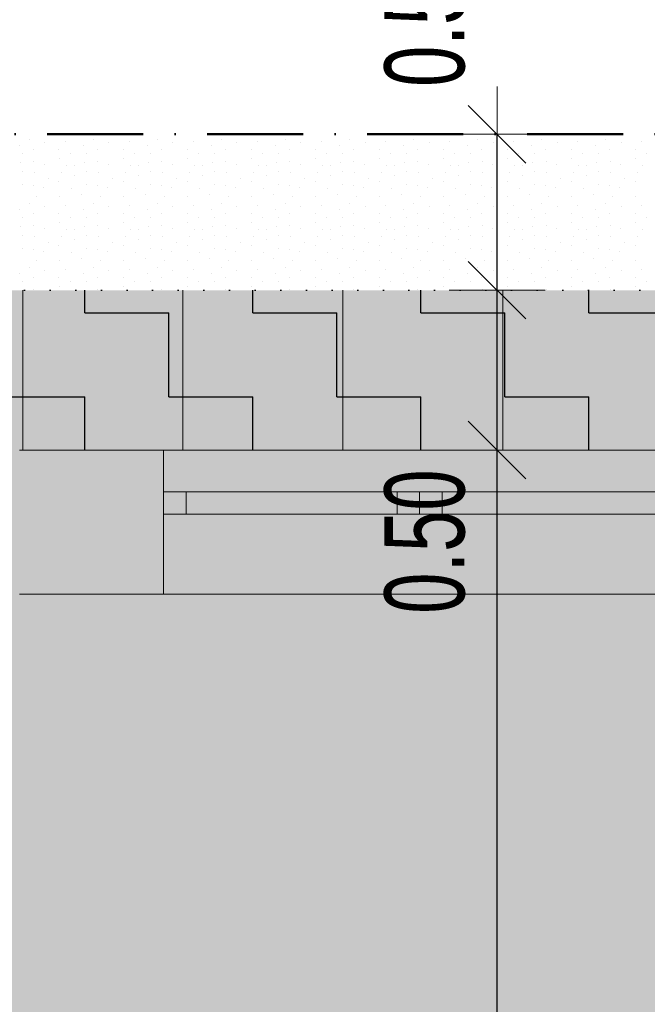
# Model space of a CAD drawing. Header units: millimetres. Extents: x -211955 to 157391, y -241491 to 94238.
# Tile 39 of 138: x -14903 to -12942, y -47311 to -44233. Entities that reach past the tile are written whole.
import ezdxf

# ---------------------------------------------------------------- set-up
doc = ezdxf.new("R2010")
doc.units = ezdxf.units.MM
doc.header["$PDMODE"] = 65
doc.linetypes.add('Cerchovana_1', pattern=[500, 300, -100, 0, -100])
doc.linetypes.add('Teckovana 0.5x_2', pattern=[80, 0, -80])
for name, color, linetype, lineweight in [('XR$2$PŮDORYS 1.NP - STÁVAJÍCÍ_1', 7, 'Continuous', 25), ('XR$3$SITUACE - BOURÁNÍ_1', 7, 'Continuous', 25), ('XR$4$SITUACE - BOURÁNÍ - KOTY_1', 7, 'Continuous', 25)]:
    doc.layers.add(name, color=color, linetype=linetype, lineweight=lineweight)
doc.styles.add('ARIALNARROW', font='ARIALN.TTF')
doc.dimstyles.new('DIMSTYLE_4', dxfattribs={"dimtxt": 250, "dimasz": 300, "dimexe": 0, "dimexo": 0, "dimgap": 125, "dimtad": 2, "dimlfac": 0.001, "dimrnd": 0.05, "dimzin": 4, "dimdsep": 46, "dimtxsty": 'ARIALNARROW', "dimblk1": 'ALL_ML_STRICH', "dimblk2": 'ALL_ML_STRICH', "dimsah": 1, "dimcen": 0, "dimclrd": 6, "dimclre": 6, "dimclrt": 6, "dimadec": 0, "dimazin": 0, "dimtfac": 1, "dimtdec": 0, "dimtix": 1, "dimtmove": 2, "dimatfit": 3, "dimfxl": 0, "dimtzin": 0, "dimlwd": 0, "dimlwe": 18, "dimarcsym": 0})
doc.dimstyles.new('DIMSTYLE_5', dxfattribs={"dimtxt": 250, "dimasz": 300, "dimexe": 0, "dimexo": 0, "dimgap": 125, "dimtad": 2, "dimlfac": 0.001, "dimrnd": 0.05, "dimzin": 4, "dimdsep": 46, "dimtxsty": 'ARIALNARROW', "dimblk1": 'ALL_ML_STRICH', "dimblk2": 'ALL_ML_STRICH', "dimsah": 1, "dimcen": 0, "dimclrd": 6, "dimclre": 6, "dimclrt": 6, "dimadec": 0, "dimazin": 0, "dimtfac": 1, "dimtdec": 0, "dimtix": 1, "dimtmove": 2, "dimatfit": 3, "dimfxl": 0, "dimtvp": 1.2, "dimtzin": 0, "dimlwd": 0, "dimlwe": 18, "dimarcsym": 0})

# ---------------------------------------------------------------- blocks, each defined once
blk = doc.blocks.new('VZOR_0')
at = {"layer": 'XR$3$SITUACE - BOURÁNÍ_1', "color": 204, "linetype": 'Continuous', "lineweight": 13}
for p, q in [((-14902.6, -44625.8), (-14902.6, -44625.8)), ((-14872, -44608.4), (-14872, -44608.4)), ((-14823.8, -44617.2), (-14823.8, -44617.2)), ((-14760.4, -44615.6), (-14760.4, -44615.6)), ((-14702.6, -44625.8), (-14702.6, -44625.8)), ((-14672, -44608.4), (-14672, -44608.4)), ((-14623.8, -44617.2), (-14623.8, -44617.2)), ((-14560.4, -44615.6), (-14560.4, -44615.6)), ((-14502.6, -44625.8), (-14502.6, -44625.8)), ((-14472, -44608.4), (-14472, -44608.4)), ((-14423.8, -44617.2), (-14423.8, -44617.2)), ((-14360.4, -44615.6), (-14360.4, -44615.6)), ((-14302.6, -44625.8), (-14302.6, -44625.8)), ((-14272, -44608.4), (-14272, -44608.4)), ((-14223.8, -44617.2), (-14223.8, -44617.2)), ((-14160.4, -44615.6), (-14160.4, -44615.6)), ((-14102.6, -44625.8), (-14102.6, -44625.8)), ((-14072, -44608.4), (-14072, -44608.4)), ((-14023.8, -44617.2), (-14023.8, -44617.2)), ((-13960.4, -44615.6), (-13960.4, -44615.6)), ((-13902.6, -44625.8), (-13902.6, -44625.8)), ((-13872, -44608.4), (-13872, -44608.4)), ((-13823.8, -44617.2), (-13823.8, -44617.2)), ((-13760.4, -44615.6), (-13760.4, -44615.6)), ((-13702.6, -44625.8), (-13702.6, -44625.8)), ((-13672, -44608.4), (-13672, -44608.4)), ((-13623.8, -44617.2), (-13623.8, -44617.2)), ((-13560.4, -44615.6), (-13560.4, -44615.6)), ((-13502.6, -44625.8), (-13502.6, -44625.8)), ((-13472, -44608.4), (-13472, -44608.4)), ((-13423.8, -44617.2), (-13423.8, -44617.2)), ((-13360.4, -44615.6), (-13360.4, -44615.6)), ((-13302.6, -44625.8), (-13302.6, -44625.8)), ((-13272, -44608.4), (-13272, -44608.4)), ((-13223.8, -44617.2), (-13223.8, -44617.2)), ((-13160.4, -44615.6), (-13160.4, -44615.6)), ((-13102.6, -44625.8), (-13102.6, -44625.8)), ((-13072, -44608.4), (-13072, -44608.4)), ((-13023.8, -44617.2), (-13023.8, -44617.2)), ((-12960.4, -44615.6), (-12960.4, -44615.6)), ((-14893.2, -44653), (-14893.2, -44653)), ((-14860, -44640), (-14860, -44640)), ((-14780, -44640), (-14780, -44640)), ((-14743.2, -44652.4), (-14743.2, -44652.4)), ((-14693.2, -44653), (-14693.2, -44653)), ((-14660, -44640), (-14660, -44640)), ((-14580, -44640), (-14580, -44640)), ((-14543.2, -44652.4), (-14543.2, -44652.4)), ((-14493.2, -44653), (-14493.2, -44653)), ((-14460, -44640), (-14460, -44640)), ((-14380, -44640), (-14380, -44640)), ((-14343.2, -44652.4), (-14343.2, -44652.4)), ((-14293.2, -44653), (-14293.2, -44653)), ((-14260, -44640), (-14260, -44640)), ((-14180, -44640), (-14180, -44640)), ((-14143.2, -44652.4), (-14143.2, -44652.4)), ((-14093.2, -44653), (-14093.2, -44653)), ((-14060, -44640), (-14060, -44640)), ((-13980, -44640), (-13980, -44640)), ((-13943.2, -44652.4), (-13943.2, -44652.4)), ((-13893.2, -44653), (-13893.2, -44653)), ((-13860, -44640), (-13860, -44640)), ((-13780, -44640), (-13780, -44640)), ((-13743.2, -44652.4), (-13743.2, -44652.4)), ((-13693.2, -44653), (-13693.2, -44653)), ((-13660, -44640), (-13660, -44640)), ((-13580, -44640), (-13580, -44640)), ((-13543.2, -44652.4), (-13543.2, -44652.4)), ((-13493.2, -44653), (-13493.2, -44653)), ((-13460, -44640), (-13460, -44640)), ((-13380, -44640), (-13380, -44640)), ((-13343.2, -44652.4), (-13343.2, -44652.4)), ((-13293.2, -44653), (-13293.2, -44653)), ((-13260, -44640), (-13260, -44640)), ((-13180, -44640), (-13180, -44640)), ((-13143.2, -44652.4), (-13143.2, -44652.4)), ((-13093.2, -44653), (-13093.2, -44653)), ((-13060, -44640), (-13060, -44640)), ((-12980, -44640), (-12980, -44640)), ((-12943.2, -44652.4), (-12943.2, -44652.4)), ((-14900, -44680), (-14900, -44680)), ((-14858.2, -44676.4), (-14858.2, -44676.4)), ((-14824.6, -44684.6), (-14824.6, -44684.6)), ((-14779.4, -44668), (-14779.4, -44668)), ((-14756.6, -44687.8), (-14756.6, -44687.8)), ((-14730.2, -44690), (-14730.2, -44690)), ((-14700, -44680), (-14700, -44680)), ((-14658.2, -44676.4), (-14658.2, -44676.4)), ((-14624.6, -44684.6), (-14624.6, -44684.6)), ((-14579.4, -44668), (-14579.4, -44668)), ((-14556.6, -44687.8), (-14556.6, -44687.8)), ((-14530.2, -44690), (-14530.2, -44690)), ((-14500, -44680), (-14500, -44680)), ((-14458.2, -44676.4), (-14458.2, -44676.4)), ((-14424.6, -44684.6), (-14424.6, -44684.6)), ((-14379.4, -44668), (-14379.4, -44668)), ((-14356.6, -44687.8), (-14356.6, -44687.8)), ((-14330.2, -44690), (-14330.2, -44690)), ((-14300, -44680), (-14300, -44680)), ((-14258.2, -44676.4), (-14258.2, -44676.4)), ((-14224.6, -44684.6), (-14224.6, -44684.6)), ((-14179.4, -44668), (-14179.4, -44668)), ((-14156.6, -44687.8), (-14156.6, -44687.8)), ((-14130.2, -44690), (-14130.2, -44690)), ((-14100, -44680), (-14100, -44680)), ((-14058.2, -44676.4), (-14058.2, -44676.4)), ((-14024.6, -44684.6), (-14024.6, -44684.6)), ((-13979.4, -44668), (-13979.4, -44668)), ((-13956.6, -44687.8), (-13956.6, -44687.8)), ((-13930.2, -44690), (-13930.2, -44690)), ((-13900, -44680), (-13900, -44680)), ((-13858.2, -44676.4), (-13858.2, -44676.4)), ((-13824.6, -44684.6), (-13824.6, -44684.6)), ((-13779.4, -44668), (-13779.4, -44668)), ((-13756.6, -44687.8), (-13756.6, -44687.8)), ((-13730.2, -44690), (-13730.2, -44690)), ((-13700, -44680), (-13700, -44680)), ((-13658.2, -44676.4), (-13658.2, -44676.4)), ((-13624.6, -44684.6), (-13624.6, -44684.6)), ((-13579.4, -44668), (-13579.4, -44668)), ((-13556.6, -44687.8), (-13556.6, -44687.8)), ((-13530.2, -44690), (-13530.2, -44690)), ((-13500, -44680), (-13500, -44680)), ((-13458.2, -44676.4), (-13458.2, -44676.4)), ((-13424.6, -44684.6), (-13424.6, -44684.6)), ((-13379.4, -44668), (-13379.4, -44668)), ((-13356.6, -44687.8), (-13356.6, -44687.8)), ((-13330.2, -44690), (-13330.2, -44690)), ((-13300, -44680), (-13300, -44680)), ((-13258.2, -44676.4), (-13258.2, -44676.4)), ((-13224.6, -44684.6), (-13224.6, -44684.6)), ((-13179.4, -44668), (-13179.4, -44668)), ((-13156.6, -44687.8), (-13156.6, -44687.8)), ((-13130.2, -44690), (-13130.2, -44690)), ((-13100, -44680), (-13100, -44680)), ((-13058.2, -44676.4), (-13058.2, -44676.4)), ((-13024.6, -44684.6), (-13024.6, -44684.6)), ((-12979.4, -44668), (-12979.4, -44668)), ((-12956.6, -44687.8), (-12956.6, -44687.8)), ((-14893, -44707), (-14893, -44707)), ((-14857.2, -44711.8), (-14857.2, -44711.8)), ((-14771.2, -44710.4), (-14771.2, -44710.4)), ((-14731.2, -44719.8), (-14731.2, -44719.8)), ((-14693, -44707), (-14693, -44707)), ((-14657.2, -44711.8), (-14657.2, -44711.8)), ((-14571.2, -44710.4), (-14571.2, -44710.4)), ((-14531.2, -44719.8), (-14531.2, -44719.8)), ((-14493, -44707), (-14493, -44707)), ((-14457.2, -44711.8), (-14457.2, -44711.8)), ((-14371.2, -44710.4), (-14371.2, -44710.4)), ((-14331.2, -44719.8), (-14331.2, -44719.8)), ((-14293, -44707), (-14293, -44707)), ((-14257.2, -44711.8), (-14257.2, -44711.8)), ((-14171.2, -44710.4), (-14171.2, -44710.4)), ((-14131.2, -44719.8), (-14131.2, -44719.8)), ((-14093, -44707), (-14093, -44707)), ((-14057.2, -44711.8), (-14057.2, -44711.8)), ((-13971.2, -44710.4), (-13971.2, -44710.4)), ((-13931.2, -44719.8), (-13931.2, -44719.8)), ((-13893, -44707), (-13893, -44707)), ((-13857.2, -44711.8), (-13857.2, -44711.8)), ((-13771.2, -44710.4), (-13771.2, -44710.4)), ((-13731.2, -44719.8), (-13731.2, -44719.8)), ((-13693, -44707), (-13693, -44707)), ((-13657.2, -44711.8), (-13657.2, -44711.8)), ((-13571.2, -44710.4), (-13571.2, -44710.4)), ((-13531.2, -44719.8), (-13531.2, -44719.8)), ((-13493, -44707), (-13493, -44707)), ((-13457.2, -44711.8), (-13457.2, -44711.8)), ((-13371.2, -44710.4), (-13371.2, -44710.4)), ((-13331.2, -44719.8), (-13331.2, -44719.8)), ((-13293, -44707), (-13293, -44707)), ((-13257.2, -44711.8), (-13257.2, -44711.8)), ((-13171.2, -44710.4), (-13171.2, -44710.4)), ((-13131.2, -44719.8), (-13131.2, -44719.8)), ((-13093, -44707), (-13093, -44707)), ((-13057.2, -44711.8), (-13057.2, -44711.8)), ((-12971.2, -44710.4), (-12971.2, -44710.4)), ((-14894.6, -44748.4), (-14894.6, -44748.4)), ((-14860.2, -44751.8), (-14860.2, -44751.8)), ((-14813, -44729.6), (-14813, -44729.6)), ((-14780, -44740), (-14780, -44740)), ((-14694.6, -44748.4), (-14694.6, -44748.4)), ((-14660.2, -44751.8), (-14660.2, -44751.8)), ((-14613, -44729.6), (-14613, -44729.6)), ((-14580, -44740), (-14580, -44740)), ((-14494.6, -44748.4), (-14494.6, -44748.4)), ((-14460.2, -44751.8), (-14460.2, -44751.8)), ((-14413, -44729.6), (-14413, -44729.6)), ((-14380, -44740), (-14380, -44740)), ((-14294.6, -44748.4), (-14294.6, -44748.4)), ((-14260.2, -44751.8), (-14260.2, -44751.8)), ((-14213, -44729.6), (-14213, -44729.6)), ((-14180, -44740), (-14180, -44740)), ((-14094.6, -44748.4), (-14094.6, -44748.4)), ((-14060.2, -44751.8), (-14060.2, -44751.8)), ((-14013, -44729.6), (-14013, -44729.6)), ((-13980, -44740), (-13980, -44740)), ((-13894.6, -44748.4), (-13894.6, -44748.4)), ((-13860.2, -44751.8), (-13860.2, -44751.8)), ((-13813, -44729.6), (-13813, -44729.6)), ((-13780, -44740), (-13780, -44740)), ((-13694.6, -44748.4), (-13694.6, -44748.4)), ((-13660.2, -44751.8), (-13660.2, -44751.8)), ((-13613, -44729.6), (-13613, -44729.6)), ((-13580, -44740), (-13580, -44740)), ((-13494.6, -44748.4), (-13494.6, -44748.4)), ((-13460.2, -44751.8), (-13460.2, -44751.8)), ((-13413, -44729.6), (-13413, -44729.6)), ((-13380, -44740), (-13380, -44740)), ((-13294.6, -44748.4), (-13294.6, -44748.4)), ((-13260.2, -44751.8), (-13260.2, -44751.8)), ((-13213, -44729.6), (-13213, -44729.6)), ((-13180, -44740), (-13180, -44740)), ((-13094.6, -44748.4), (-13094.6, -44748.4)), ((-13060.2, -44751.8), (-13060.2, -44751.8)), ((-13013, -44729.6), (-13013, -44729.6)), ((-12980, -44740), (-12980, -44740)), ((-14851.2, -44784.8), (-14851.2, -44784.8)), ((-14828, -44758.6), (-14828, -44758.6)), ((-14778.2, -44786), (-14778.2, -44786)), ((-14740, -44760), (-14740, -44760)), ((-14709.8, -44780.8), (-14709.8, -44780.8)), ((-14651.2, -44784.8), (-14651.2, -44784.8)), ((-14628, -44758.6), (-14628, -44758.6)), ((-14578.2, -44786), (-14578.2, -44786)), ((-14540, -44760), (-14540, -44760)), ((-14509.8, -44780.8), (-14509.8, -44780.8)), ((-14451.2, -44784.8), (-14451.2, -44784.8)), ((-14428, -44758.6), (-14428, -44758.6)), ((-14378.2, -44786), (-14378.2, -44786)), ((-14340, -44760), (-14340, -44760)), ((-14309.8, -44780.8), (-14309.8, -44780.8)), ((-14251.2, -44784.8), (-14251.2, -44784.8)), ((-14228, -44758.6), (-14228, -44758.6)), ((-14178.2, -44786), (-14178.2, -44786)), ((-14140, -44760), (-14140, -44760)), ((-14109.8, -44780.8), (-14109.8, -44780.8)), ((-14051.2, -44784.8), (-14051.2, -44784.8)), ((-14028, -44758.6), (-14028, -44758.6)), ((-13978.2, -44786), (-13978.2, -44786)), ((-13940, -44760), (-13940, -44760)), ((-13909.8, -44780.8), (-13909.8, -44780.8)), ((-13851.2, -44784.8), (-13851.2, -44784.8)), ((-13828, -44758.6), (-13828, -44758.6)), ((-13778.2, -44786), (-13778.2, -44786)), ((-13740, -44760), (-13740, -44760)), ((-13709.8, -44780.8), (-13709.8, -44780.8)), ((-13651.2, -44784.8), (-13651.2, -44784.8)), ((-13628, -44758.6), (-13628, -44758.6)), ((-13578.2, -44786), (-13578.2, -44786)), ((-13540, -44760), (-13540, -44760)), ((-13509.8, -44780.8), (-13509.8, -44780.8)), ((-13451.2, -44784.8), (-13451.2, -44784.8)), ((-13428, -44758.6), (-13428, -44758.6)), ((-13378.2, -44786), (-13378.2, -44786)), ((-13340, -44760), (-13340, -44760)), ((-13309.8, -44780.8), (-13309.8, -44780.8)), ((-13251.2, -44784.8), (-13251.2, -44784.8)), ((-13228, -44758.6), (-13228, -44758.6)), ((-13178.2, -44786), (-13178.2, -44786)), ((-13140, -44760), (-13140, -44760)), ((-13109.8, -44780.8), (-13109.8, -44780.8)), ((-13051.2, -44784.8), (-13051.2, -44784.8)), ((-13028, -44758.6), (-13028, -44758.6)), ((-12978.2, -44786), (-12978.2, -44786)), ((-14872, -44808.4), (-14872, -44808.4)), ((-14760.4, -44815.6), (-14760.4, -44815.6)), ((-14672, -44808.4), (-14672, -44808.4)), ((-14560.4, -44815.6), (-14560.4, -44815.6)), ((-14472, -44808.4), (-14472, -44808.4)), ((-14360.4, -44815.6), (-14360.4, -44815.6)), ((-14272, -44808.4), (-14272, -44808.4)), ((-14160.4, -44815.6), (-14160.4, -44815.6)), ((-14072, -44808.4), (-14072, -44808.4)), ((-13960.4, -44815.6), (-13960.4, -44815.6)), ((-13872, -44808.4), (-13872, -44808.4)), ((-13760.4, -44815.6), (-13760.4, -44815.6)), ((-13672, -44808.4), (-13672, -44808.4)), ((-13560.4, -44815.6), (-13560.4, -44815.6)), ((-13472, -44808.4), (-13472, -44808.4)), ((-13360.4, -44815.6), (-13360.4, -44815.6)), ((-13272, -44808.4), (-13272, -44808.4)), ((-13160.4, -44815.6), (-13160.4, -44815.6)), ((-13072, -44808.4), (-13072, -44808.4)), ((-12960.4, -44815.6), (-12960.4, -44815.6)), ((-14902.6, -44825.8), (-14902.6, -44825.8)), ((-14860, -44840), (-14860, -44840)), ((-14823.8, -44817.2), (-14823.8, -44817.2)), ((-14780, -44840), (-14780, -44840)), ((-14702.6, -44825.8), (-14702.6, -44825.8)), ((-14660, -44840), (-14660, -44840)), ((-14623.8, -44817.2), (-14623.8, -44817.2)), ((-14580, -44840), (-14580, -44840)), ((-14502.6, -44825.8), (-14502.6, -44825.8)), ((-14460, -44840), (-14460, -44840)), ((-14423.8, -44817.2), (-14423.8, -44817.2)), ((-14380, -44840), (-14380, -44840)), ((-14302.6, -44825.8), (-14302.6, -44825.8)), ((-14260, -44840), (-14260, -44840)), ((-14223.8, -44817.2), (-14223.8, -44817.2)), ((-14180, -44840), (-14180, -44840)), ((-14102.6, -44825.8), (-14102.6, -44825.8)), ((-14060, -44840), (-14060, -44840)), ((-14023.8, -44817.2), (-14023.8, -44817.2)), ((-13980, -44840), (-13980, -44840)), ((-13902.6, -44825.8), (-13902.6, -44825.8)), ((-13860, -44840), (-13860, -44840)), ((-13823.8, -44817.2), (-13823.8, -44817.2)), ((-13780, -44840), (-13780, -44840)), ((-13702.6, -44825.8), (-13702.6, -44825.8)), ((-13660, -44840), (-13660, -44840)), ((-13623.8, -44817.2), (-13623.8, -44817.2)), ((-13580, -44840), (-13580, -44840)), ((-13502.6, -44825.8), (-13502.6, -44825.8)), ((-13460, -44840), (-13460, -44840)), ((-13423.8, -44817.2), (-13423.8, -44817.2)), ((-13380, -44840), (-13380, -44840)), ((-13302.6, -44825.8), (-13302.6, -44825.8)), ((-13260, -44840), (-13260, -44840)), ((-13223.8, -44817.2), (-13223.8, -44817.2)), ((-13180, -44840), (-13180, -44840)), ((-13102.6, -44825.8), (-13102.6, -44825.8)), ((-13060, -44840), (-13060, -44840)), ((-13023.8, -44817.2), (-13023.8, -44817.2)), ((-12980, -44840), (-12980, -44840)), ((-14893.2, -44853), (-14893.2, -44853)), ((-14858.2, -44876.4), (-14858.2, -44876.4)), ((-14779.4, -44868), (-14779.4, -44868)), ((-14743.2, -44852.4), (-14743.2, -44852.4)), ((-14693.2, -44853), (-14693.2, -44853)), ((-14658.2, -44876.4), (-14658.2, -44876.4)), ((-14579.4, -44868), (-14579.4, -44868)), ((-14543.2, -44852.4), (-14543.2, -44852.4)), ((-14493.2, -44853), (-14493.2, -44853)), ((-14458.2, -44876.4), (-14458.2, -44876.4)), ((-14379.4, -44868), (-14379.4, -44868)), ((-14343.2, -44852.4), (-14343.2, -44852.4)), ((-14293.2, -44853), (-14293.2, -44853)), ((-14258.2, -44876.4), (-14258.2, -44876.4)), ((-14179.4, -44868), (-14179.4, -44868)), ((-14143.2, -44852.4), (-14143.2, -44852.4)), ((-14093.2, -44853), (-14093.2, -44853)), ((-14058.2, -44876.4), (-14058.2, -44876.4)), ((-13979.4, -44868), (-13979.4, -44868)), ((-13943.2, -44852.4), (-13943.2, -44852.4)), ((-13893.2, -44853), (-13893.2, -44853)), ((-13858.2, -44876.4), (-13858.2, -44876.4)), ((-13779.4, -44868), (-13779.4, -44868)), ((-13743.2, -44852.4), (-13743.2, -44852.4)), ((-13693.2, -44853), (-13693.2, -44853)), ((-13658.2, -44876.4), (-13658.2, -44876.4)), ((-13579.4, -44868), (-13579.4, -44868)), ((-13543.2, -44852.4), (-13543.2, -44852.4)), ((-13493.2, -44853), (-13493.2, -44853)), ((-13458.2, -44876.4), (-13458.2, -44876.4)), ((-13379.4, -44868), (-13379.4, -44868)), ((-13343.2, -44852.4), (-13343.2, -44852.4)), ((-13293.2, -44853), (-13293.2, -44853)), ((-13258.2, -44876.4), (-13258.2, -44876.4)), ((-13179.4, -44868), (-13179.4, -44868)), ((-13143.2, -44852.4), (-13143.2, -44852.4)), ((-13093.2, -44853), (-13093.2, -44853)), ((-13058.2, -44876.4), (-13058.2, -44876.4)), ((-12979.4, -44868), (-12979.4, -44868)), ((-12943.2, -44852.4), (-12943.2, -44852.4)), ((-14900, -44880), (-14900, -44880)), ((-14893, -44907), (-14893, -44907)), ((-14824.6, -44884.6), (-14824.6, -44884.6)), ((-14756.6, -44887.8), (-14756.6, -44887.8)), ((-14730.2, -44890), (-14730.2, -44890)), ((-14700, -44880), (-14700, -44880)), ((-14693, -44907), (-14693, -44907)), ((-14624.6, -44884.6), (-14624.6, -44884.6)), ((-14556.6, -44887.8), (-14556.6, -44887.8)), ((-14530.2, -44890), (-14530.2, -44890)), ((-14500, -44880), (-14500, -44880)), ((-14493, -44907), (-14493, -44907)), ((-14424.6, -44884.6), (-14424.6, -44884.6)), ((-14356.6, -44887.8), (-14356.6, -44887.8)), ((-14330.2, -44890), (-14330.2, -44890)), ((-14300, -44880), (-14300, -44880)), ((-14293, -44907), (-14293, -44907)), ((-14224.6, -44884.6), (-14224.6, -44884.6)), ((-14156.6, -44887.8), (-14156.6, -44887.8)), ((-14130.2, -44890), (-14130.2, -44890)), ((-14100, -44880), (-14100, -44880)), ((-14093, -44907), (-14093, -44907)), ((-14024.6, -44884.6), (-14024.6, -44884.6)), ((-13956.6, -44887.8), (-13956.6, -44887.8)), ((-13930.2, -44890), (-13930.2, -44890)), ((-13900, -44880), (-13900, -44880)), ((-13893, -44907), (-13893, -44907)), ((-13824.6, -44884.6), (-13824.6, -44884.6)), ((-13756.6, -44887.8), (-13756.6, -44887.8)), ((-13730.2, -44890), (-13730.2, -44890)), ((-13700, -44880), (-13700, -44880)), ((-13693, -44907), (-13693, -44907)), ((-13624.6, -44884.6), (-13624.6, -44884.6)), ((-13556.6, -44887.8), (-13556.6, -44887.8)), ((-13530.2, -44890), (-13530.2, -44890)), ((-13500, -44880), (-13500, -44880)), ((-13493, -44907), (-13493, -44907)), ((-13424.6, -44884.6), (-13424.6, -44884.6)), ((-13356.6, -44887.8), (-13356.6, -44887.8)), ((-13330.2, -44890), (-13330.2, -44890)), ((-13300, -44880), (-13300, -44880)), ((-13293, -44907), (-13293, -44907)), ((-13224.6, -44884.6), (-13224.6, -44884.6)), ((-13156.6, -44887.8), (-13156.6, -44887.8)), ((-13130.2, -44890), (-13130.2, -44890)), ((-13100, -44880), (-13100, -44880)), ((-13093, -44907), (-13093, -44907)), ((-13024.6, -44884.6), (-13024.6, -44884.6)), ((-12956.6, -44887.8), (-12956.6, -44887.8)), ((-14857.2, -44911.8), (-14857.2, -44911.8)), ((-14813, -44929.6), (-14813, -44929.6)), ((-14771.2, -44910.4), (-14771.2, -44910.4)), ((-14731.2, -44919.8), (-14731.2, -44919.8)), ((-14657.2, -44911.8), (-14657.2, -44911.8)), ((-14613, -44929.6), (-14613, -44929.6)), ((-14571.2, -44910.4), (-14571.2, -44910.4)), ((-14531.2, -44919.8), (-14531.2, -44919.8)), ((-14457.2, -44911.8), (-14457.2, -44911.8)), ((-14413, -44929.6), (-14413, -44929.6)), ((-14371.2, -44910.4), (-14371.2, -44910.4)), ((-14331.2, -44919.8), (-14331.2, -44919.8)), ((-14257.2, -44911.8), (-14257.2, -44911.8)), ((-14213, -44929.6), (-14213, -44929.6)), ((-14171.2, -44910.4), (-14171.2, -44910.4)), ((-14131.2, -44919.8), (-14131.2, -44919.8)), ((-14057.2, -44911.8), (-14057.2, -44911.8)), ((-14013, -44929.6), (-14013, -44929.6)), ((-13971.2, -44910.4), (-13971.2, -44910.4)), ((-13931.2, -44919.8), (-13931.2, -44919.8)), ((-13857.2, -44911.8), (-13857.2, -44911.8)), ((-13813, -44929.6), (-13813, -44929.6)), ((-13771.2, -44910.4), (-13771.2, -44910.4)), ((-13731.2, -44919.8), (-13731.2, -44919.8)), ((-13657.2, -44911.8), (-13657.2, -44911.8)), ((-13613, -44929.6), (-13613, -44929.6)), ((-13571.2, -44910.4), (-13571.2, -44910.4)), ((-13531.2, -44919.8), (-13531.2, -44919.8)), ((-13457.2, -44911.8), (-13457.2, -44911.8)), ((-13413, -44929.6), (-13413, -44929.6)), ((-13371.2, -44910.4), (-13371.2, -44910.4)), ((-13331.2, -44919.8), (-13331.2, -44919.8)), ((-13257.2, -44911.8), (-13257.2, -44911.8)), ((-13213, -44929.6), (-13213, -44929.6)), ((-13171.2, -44910.4), (-13171.2, -44910.4)), ((-13131.2, -44919.8), (-13131.2, -44919.8)), ((-13057.2, -44911.8), (-13057.2, -44911.8)), ((-13013, -44929.6), (-13013, -44929.6)), ((-12971.2, -44910.4), (-12971.2, -44910.4)), ((-14894.6, -44948.4), (-14894.6, -44948.4)), ((-14860.2, -44951.8), (-14860.2, -44951.8)), ((-14828, -44958.6), (-14828, -44958.6)), ((-14780, -44940), (-14780, -44940)), ((-14740, -44960), (-14740, -44960)), ((-14694.6, -44948.4), (-14694.6, -44948.4)), ((-14660.2, -44951.8), (-14660.2, -44951.8)), ((-14628, -44958.6), (-14628, -44958.6)), ((-14580, -44940), (-14580, -44940)), ((-14540, -44960), (-14540, -44960)), ((-14494.6, -44948.4), (-14494.6, -44948.4)), ((-14460.2, -44951.8), (-14460.2, -44951.8)), ((-14428, -44958.6), (-14428, -44958.6)), ((-14380, -44940), (-14380, -44940)), ((-14340, -44960), (-14340, -44960)), ((-14294.6, -44948.4), (-14294.6, -44948.4)), ((-14260.2, -44951.8), (-14260.2, -44951.8)), ((-14228, -44958.6), (-14228, -44958.6)), ((-14180, -44940), (-14180, -44940)), ((-14140, -44960), (-14140, -44960)), ((-14094.6, -44948.4), (-14094.6, -44948.4)), ((-14060.2, -44951.8), (-14060.2, -44951.8)), ((-14028, -44958.6), (-14028, -44958.6)), ((-13980, -44940), (-13980, -44940)), ((-13940, -44960), (-13940, -44960)), ((-13894.6, -44948.4), (-13894.6, -44948.4)), ((-13860.2, -44951.8), (-13860.2, -44951.8)), ((-13828, -44958.6), (-13828, -44958.6)), ((-13780, -44940), (-13780, -44940)), ((-13740, -44960), (-13740, -44960)), ((-13694.6, -44948.4), (-13694.6, -44948.4)), ((-13660.2, -44951.8), (-13660.2, -44951.8)), ((-13628, -44958.6), (-13628, -44958.6)), ((-13580, -44940), (-13580, -44940)), ((-13540, -44960), (-13540, -44960)), ((-13494.6, -44948.4), (-13494.6, -44948.4)), ((-13460.2, -44951.8), (-13460.2, -44951.8)), ((-13428, -44958.6), (-13428, -44958.6)), ((-13380, -44940), (-13380, -44940)), ((-13340, -44960), (-13340, -44960)), ((-13294.6, -44948.4), (-13294.6, -44948.4)), ((-13260.2, -44951.8), (-13260.2, -44951.8)), ((-13228, -44958.6), (-13228, -44958.6)), ((-13180, -44940), (-13180, -44940)), ((-13140, -44960), (-13140, -44960)), ((-13094.6, -44948.4), (-13094.6, -44948.4)), ((-13060.2, -44951.8), (-13060.2, -44951.8)), ((-13028, -44958.6), (-13028, -44958.6)), ((-12980, -44940), (-12980, -44940)), ((-14851.2, -44984.8), (-14851.2, -44984.8)), ((-14778.2, -44986), (-14778.2, -44986)), ((-14709.8, -44980.8), (-14709.8, -44980.8)), ((-14651.2, -44984.8), (-14651.2, -44984.8)), ((-14578.2, -44986), (-14578.2, -44986)), ((-14509.8, -44980.8), (-14509.8, -44980.8)), ((-14451.2, -44984.8), (-14451.2, -44984.8)), ((-14378.2, -44986), (-14378.2, -44986)), ((-14309.8, -44980.8), (-14309.8, -44980.8)), ((-14251.2, -44984.8), (-14251.2, -44984.8)), ((-14178.2, -44986), (-14178.2, -44986)), ((-14109.8, -44980.8), (-14109.8, -44980.8)), ((-14051.2, -44984.8), (-14051.2, -44984.8)), ((-13978.2, -44986), (-13978.2, -44986)), ((-13909.8, -44980.8), (-13909.8, -44980.8)), ((-13851.2, -44984.8), (-13851.2, -44984.8)), ((-13778.2, -44986), (-13778.2, -44986)), ((-13709.8, -44980.8), (-13709.8, -44980.8)), ((-13651.2, -44984.8), (-13651.2, -44984.8)), ((-13578.2, -44986), (-13578.2, -44986)), ((-13509.8, -44980.8), (-13509.8, -44980.8)), ((-13451.2, -44984.8), (-13451.2, -44984.8)), ((-13378.2, -44986), (-13378.2, -44986)), ((-13309.8, -44980.8), (-13309.8, -44980.8)), ((-13251.2, -44984.8), (-13251.2, -44984.8)), ((-13178.2, -44986), (-13178.2, -44986)), ((-13109.8, -44980.8), (-13109.8, -44980.8)), ((-13051.2, -44984.8), (-13051.2, -44984.8)), ((-12978.2, -44986), (-12978.2, -44986)), ((-14902.6, -45025.8), (-14902.6, -45025.8)), ((-14872, -45008.4), (-14872, -45008.4)), ((-14823.8, -45017.2), (-14823.8, -45017.2)), ((-14760.4, -45015.6), (-14760.4, -45015.6)), ((-14702.6, -45025.8), (-14702.6, -45025.8)), ((-14672, -45008.4), (-14672, -45008.4)), ((-14623.8, -45017.2), (-14623.8, -45017.2)), ((-14560.4, -45015.6), (-14560.4, -45015.6)), ((-14502.6, -45025.8), (-14502.6, -45025.8)), ((-14472, -45008.4), (-14472, -45008.4)), ((-14423.8, -45017.2), (-14423.8, -45017.2)), ((-14360.4, -45015.6), (-14360.4, -45015.6)), ((-14302.6, -45025.8), (-14302.6, -45025.8)), ((-14272, -45008.4), (-14272, -45008.4)), ((-14223.8, -45017.2), (-14223.8, -45017.2)), ((-14160.4, -45015.6), (-14160.4, -45015.6)), ((-14102.6, -45025.8), (-14102.6, -45025.8)), ((-14072, -45008.4), (-14072, -45008.4)), ((-14023.8, -45017.2), (-14023.8, -45017.2)), ((-13960.4, -45015.6), (-13960.4, -45015.6)), ((-13902.6, -45025.8), (-13902.6, -45025.8)), ((-13872, -45008.4), (-13872, -45008.4)), ((-13823.8, -45017.2), (-13823.8, -45017.2)), ((-13760.4, -45015.6), (-13760.4, -45015.6)), ((-13702.6, -45025.8), (-13702.6, -45025.8)), ((-13672, -45008.4), (-13672, -45008.4)), ((-13623.8, -45017.2), (-13623.8, -45017.2)), ((-13560.4, -45015.6), (-13560.4, -45015.6)), ((-13502.6, -45025.8), (-13502.6, -45025.8)), ((-13472, -45008.4), (-13472, -45008.4)), ((-13423.8, -45017.2), (-13423.8, -45017.2)), ((-13360.4, -45015.6), (-13360.4, -45015.6)), ((-13302.6, -45025.8), (-13302.6, -45025.8)), ((-13272, -45008.4), (-13272, -45008.4)), ((-13223.8, -45017.2), (-13223.8, -45017.2)), ((-13160.4, -45015.6), (-13160.4, -45015.6)), ((-13102.6, -45025.8), (-13102.6, -45025.8)), ((-13072, -45008.4), (-13072, -45008.4)), ((-13023.8, -45017.2), (-13023.8, -45017.2)), ((-12960.4, -45015.6), (-12960.4, -45015.6)), ((-14893.2, -45053), (-14893.2, -45053)), ((-14860, -45040), (-14860, -45040)), ((-14780, -45040), (-14780, -45040)), ((-14743.2, -45052.4), (-14743.2, -45052.4)), ((-14693.2, -45053), (-14693.2, -45053)), ((-14660, -45040), (-14660, -45040)), ((-14580, -45040), (-14580, -45040)), ((-14543.2, -45052.4), (-14543.2, -45052.4)), ((-14493.2, -45053), (-14493.2, -45053)), ((-14460, -45040), (-14460, -45040)), ((-14380, -45040), (-14380, -45040)), ((-14343.2, -45052.4), (-14343.2, -45052.4)), ((-14293.2, -45053), (-14293.2, -45053)), ((-14260, -45040), (-14260, -45040)), ((-14180, -45040), (-14180, -45040)), ((-14143.2, -45052.4), (-14143.2, -45052.4)), ((-14093.2, -45053), (-14093.2, -45053)), ((-14060, -45040), (-14060, -45040)), ((-13980, -45040), (-13980, -45040)), ((-13943.2, -45052.4), (-13943.2, -45052.4)), ((-13893.2, -45053), (-13893.2, -45053)), ((-13860, -45040), (-13860, -45040)), ((-13780, -45040), (-13780, -45040)), ((-13743.2, -45052.4), (-13743.2, -45052.4)), ((-13693.2, -45053), (-13693.2, -45053)), ((-13660, -45040), (-13660, -45040)), ((-13580, -45040), (-13580, -45040)), ((-13543.2, -45052.4), (-13543.2, -45052.4)), ((-13493.2, -45053), (-13493.2, -45053)), ((-13460, -45040), (-13460, -45040)), ((-13380, -45040), (-13380, -45040)), ((-13343.2, -45052.4), (-13343.2, -45052.4)), ((-13293.2, -45053), (-13293.2, -45053)), ((-13260, -45040), (-13260, -45040)), ((-13180, -45040), (-13180, -45040)), ((-13143.2, -45052.4), (-13143.2, -45052.4)), ((-13093.2, -45053), (-13093.2, -45053)), ((-13060, -45040), (-13060, -45040)), ((-12980, -45040), (-12980, -45040)), ((-12943.2, -45052.4), (-12943.2, -45052.4)), ((-14858.2, -45076.4), (-14858.2, -45076.4)), ((-14779.4, -45068), (-14779.4, -45068)), ((-14658.2, -45076.4), (-14658.2, -45076.4)), ((-14579.4, -45068), (-14579.4, -45068)), ((-14458.2, -45076.4), (-14458.2, -45076.4)), ((-14379.4, -45068), (-14379.4, -45068)), ((-14258.2, -45076.4), (-14258.2, -45076.4)), ((-14179.4, -45068), (-14179.4, -45068)), ((-14058.2, -45076.4), (-14058.2, -45076.4)), ((-13979.4, -45068), (-13979.4, -45068)), ((-13858.2, -45076.4), (-13858.2, -45076.4)), ((-13779.4, -45068), (-13779.4, -45068)), ((-13658.2, -45076.4), (-13658.2, -45076.4)), ((-13579.4, -45068), (-13579.4, -45068)), ((-13458.2, -45076.4), (-13458.2, -45076.4)), ((-13379.4, -45068), (-13379.4, -45068)), ((-13258.2, -45076.4), (-13258.2, -45076.4)), ((-13179.4, -45068), (-13179.4, -45068)), ((-13058.2, -45076.4), (-13058.2, -45076.4)), ((-12979.4, -45068), (-12979.4, -45068))]:
    blk.add_line(p, q, dxfattribs=at)
blk = doc.blocks.new('ALL_ML_STRICH')
at = {"color": 0, "linetype": 'ByBlock', "lineweight": -2}
for p, q in [((0, -0.5), (0, 0.5)), ((-0.3, -0.3), (0.3, 0.3)), ((-1, 0), (0.5, 0))]:
    blk.add_line(p, q, dxfattribs=at)
blk = doc.blocks.new('*D20')
at = {"layer": 'DEFPOINTS', "color": 6, "linetype": 'Continuous', "lineweight": 18}
for p in [(-17893, -40830.5), (-11463, -45578.9), (-17893, -45638.1)]:
    blk.add_point(p, dxfattribs=at)
at = {"layer": 'XR$4$SITUACE - BOURÁNÍ - KOTY_1', "color": 6, "linetype": 'Continuous', "lineweight": -2}
for p, q in [((-17893, -42678.5), (-17893, -40830.5)), ((-17893, -40830.5), (-11463, -40830.5)), ((-11463, -42748.8), (-11463, -40830.5))]:
    blk.add_line(p, q, dxfattribs=at)
at = {"layer": 'XR$4$SITUACE - BOURÁNÍ - KOTY_1', "color": 6, "linetype": 'Continuous', "lineweight": 18, "xscale": 300, "yscale": 300, "zscale": 300, "rotation": 180}
blk.add_blockref('ALL_ML_STRICH', (-17893, -40830.5), dxfattribs=at)
at = {"layer": 'XR$4$SITUACE - BOURÁNÍ - KOTY_1', "color": 6, "linetype": 'Continuous', "lineweight": 18, "xscale": 300, "yscale": 300, "zscale": 300}
blk.add_blockref('ALL_ML_STRICH', (-11463, -40830.5), dxfattribs=at)
at = {"layer": 'XR$4$SITUACE - BOURÁNÍ - KOTY_1', "color": 6, "linetype": 'Continuous', "lineweight": 18, "insert": (-14634, -40605.5), "char_height": 250, "width": 811.429, "attachment_point": 5, "style": 'ARIALNARROW'}
blk.add_mtext('\\W0.81;\\A1;{6.45}', dxfattribs=at)
blk = doc.blocks.new('*D50')
at = {"layer": 'DEFPOINTS', "color": 6, "linetype": 'Continuous', "lineweight": 18}
for p in [(-13393, -45578.9), (-13411.3, -57704.7), (-13274.2, -57704.7)]:
    blk.add_point(p, dxfattribs=at)
at = {"layer": 'XR$4$SITUACE - BOURÁNÍ - KOTY_1', "color": 6, "linetype": 'Continuous', "lineweight": -2}
for p, q in [((-13411.3, -45578.9), (-13411.3, -45578.9)), ((-13411.3, -57704.7), (-13411.3, -45578.9)), ((-13411.3, -57704.7), (-13411.3, -57704.7))]:
    blk.add_line(p, q, dxfattribs=at)
at = {"layer": 'XR$4$SITUACE - BOURÁNÍ - KOTY_1', "color": 6, "linetype": 'Continuous', "lineweight": 18, "xscale": 300, "yscale": 300, "zscale": 300}
for p, rotation in [((-13411.3, -45578.9), 90), ((-13411.3, -57704.7), 270)]:
    blk.add_blockref('ALL_ML_STRICH', p, dxfattribs=dict(at, rotation=rotation))
at = {"layer": 'XR$4$SITUACE - BOURÁNÍ - KOTY_1', "color": 6, "linetype": 'Continuous', "lineweight": 18, "insert": (-13636.3, -51606.8), "char_height": 250, "width": 1014.286, "attachment_point": 5, "rotation": 90, "style": 'ARIALNARROW'}
blk.add_mtext('\\W0.81;\\A1;{12.15}', dxfattribs=at)
blk = doc.blocks.new('*D51')
at = {"layer": 'DEFPOINTS', "color": 6, "linetype": 'Continuous', "lineweight": 18}
for p in [(-13393, -45078.9), (-13411.3, -45578.9), (-13393, -45578.9)]:
    blk.add_point(p, dxfattribs=at)
at = {"layer": 'XR$4$SITUACE - BOURÁNÍ - KOTY_1', "color": 6, "linetype": 'Continuous', "lineweight": -2}
for p, q in [((-13411.3, -45078.9), (-13411.3, -45078.9)), ((-13411.3, -45578.9), (-13411.3, -45078.9)), ((-13411.3, -45578.9), (-13411.3, -45578.9))]:
    blk.add_line(p, q, dxfattribs=at)
at = {"layer": 'XR$4$SITUACE - BOURÁNÍ - KOTY_1', "color": 6, "linetype": 'Continuous', "lineweight": 18, "xscale": 300, "yscale": 300, "zscale": 300}
for p, rotation in [((-13411.3, -45078.9), 90), ((-13411.3, -45578.9), 270)]:
    blk.add_blockref('ALL_ML_STRICH', p, dxfattribs=dict(at, rotation=rotation))
at = {"layer": 'XR$4$SITUACE - BOURÁNÍ - KOTY_1', "color": 6, "linetype": 'Continuous', "lineweight": 18, "insert": (-13636.3, -45864.9), "char_height": 250, "width": 811.429, "attachment_point": 5, "rotation": 90, "style": 'ARIALNARROW'}
blk.add_mtext('\\W0.81;\\A1;{0.50}', dxfattribs=at)
blk = doc.blocks.new('*D52')
at = {"layer": 'DEFPOINTS', "color": 6, "linetype": 'Continuous', "lineweight": 18}
for p in [(-13393, -44591.7), (-13411.3, -45078.9), (-13393, -45078.9)]:
    blk.add_point(p, dxfattribs=at)
at = {"layer": 'XR$4$SITUACE - BOURÁNÍ - KOTY_1', "color": 6, "linetype": 'Continuous', "lineweight": -2}
for p, q in [((-13411.3, -44591.7), (-13411.3, -44591.7)), ((-13411.3, -45078.9), (-13411.3, -44591.7)), ((-13411.3, -45078.9), (-13411.3, -45078.9))]:
    blk.add_line(p, q, dxfattribs=at)
at = {"layer": 'XR$4$SITUACE - BOURÁNÍ - KOTY_1', "color": 6, "linetype": 'Continuous', "lineweight": 18, "xscale": 300, "yscale": 300, "zscale": 300}
for p, rotation in [((-13411.3, -44591.7), 90), ((-13411.3, -45078.9), 270)]:
    blk.add_blockref('ALL_ML_STRICH', p, dxfattribs=dict(at, rotation=rotation))
at = {"layer": 'XR$4$SITUACE - BOURÁNÍ - KOTY_1', "color": 6, "linetype": 'Continuous', "lineweight": 18, "insert": (-13636.3, -44217.7), "char_height": 250, "width": 811.429, "attachment_point": 5, "rotation": 90, "style": 'ARIALNARROW'}
blk.add_mtext('\\W0.81;\\A1;{0.50}', dxfattribs=at)
blk = doc.blocks.new('*D72')
at = {"layer": 'DEFPOINTS', "color": 6, "linetype": 'Continuous', "lineweight": 18}
for p in [(-17893, -45578.9), (-11463, -47263.9), (-17893, -48791.9)]:
    blk.add_point(p, dxfattribs=at)
at = {"layer": 'XR$4$SITUACE - BOURÁNÍ - KOTY_1', "color": 6, "linetype": 'Continuous', "lineweight": -2}
for p, q in [((-11463, -48179.2), (-11463, -48791.9)), ((-17893, -48669.3), (-17893, -48791.9)), ((-17893, -48791.9), (-11463, -48791.9))]:
    blk.add_line(p, q, dxfattribs=at)
at = {"layer": 'XR$4$SITUACE - BOURÁNÍ - KOTY_1', "color": 6, "linetype": 'Continuous', "lineweight": 18, "xscale": 300, "yscale": 300, "zscale": 300, "rotation": 180}
blk.add_blockref('ALL_ML_STRICH', (-17893, -48791.9), dxfattribs=at)
at = {"layer": 'XR$4$SITUACE - BOURÁNÍ - KOTY_1', "color": 6, "linetype": 'Continuous', "lineweight": 18, "xscale": 300, "yscale": 300, "zscale": 300}
blk.add_blockref('ALL_ML_STRICH', (-11463, -48791.9), dxfattribs=at)
at = {"layer": 'XR$4$SITUACE - BOURÁNÍ - KOTY_1', "color": 6, "linetype": 'Continuous', "lineweight": 18, "insert": (-14634, -48566.9), "char_height": 250, "width": 811.429, "attachment_point": 5, "style": 'ARIALNARROW'}
blk.add_mtext('\\W0.81;\\A1;{6.45}', dxfattribs=at)

msp = doc.modelspace()

# ---------------------------------------------------------------- hatches: boundary and pattern name
at = {"layer": 'XR$2$PŮDORYS 1.NP - STÁVAJÍCÍ_1', "linetype": 'Continuous', "lineweight": 25}
msp.add_hatch(color=9, dxfattribs=at).paths.add_polyline_path([(-17892.983, -57703.892), (-1182.983, -57703.892), (-1182.983, -59773.892), (6922.017, -59773.892), (6922.017, -57703.892), (23652.017, -57703.892), (23652.017, -45578.892), (17222.017, -45578.892), (17222.017, -47263.892), (-11462.983, -47263.892), (-11462.983, -45578.892), (-17892.983, -45578.892)])
at = {"layer": 'XR$3$SITUACE - BOURÁNÍ_1', "linetype": 'Continuous', "lineweight": 25}
msp.add_hatch(color=254, dxfattribs=at).paths.add_polyline_path([(-11382.983, -58203.892), (-11382.983, -57703.892), (-17892.983, -57703.892), (-17892.983, -45578.892), (-11462.983, -45578.892), (-11462.983, -47263.892), (371.998, -47267.804), (372.646, -46767.998), (-10962.983, -46763.892), (-10962.983, -45078.892), (-18392.983, -45078.892), (-18392.983, -58203.892)], flags=0)
h = msp.add_hatch(dxfattribs=at)
h.set_pattern_fill('VZOR', scale=262.5, style=0, pattern_type=2)
h.set_pattern_definition([(0, (525, 525), (262.5, 262.5), [262.5, -262.5]), (90, (525, 525), (-262.5, 262.5), [262.5, -262.5])])
h.paths.add_polyline_path([(-11382.983, -58203.892), (-11382.983, -57703.892), (-17892.983, -57703.892), (-17892.983, -45578.892), (-11462.983, -45578.892), (-11462.983, -47263.892), (371.998, -47267.804), (372.646, -46767.998), (-10962.983, -46763.892), (-10962.983, -45078.892), (-18392.983, -45078.892), (-18392.983, -58203.892)], flags=0)

# ---------------------------------------------------------------- linework, layer by layer
at = {"layer": 'XR$2$PŮDORYS 1.NP - STÁVAJÍCÍ_1', "color": 7, "linetype": 'Teckovana 0.5x_2', "lineweight": 25}
msp.add_line((-10962.983, -45078.892), (-18392.983, -45078.892), dxfattribs=at)
at = {"layer": 'XR$2$PŮDORYS 1.NP - STÁVAJÍCÍ_1', "color": 8, "linetype": 'Continuous', "lineweight": 13}
for p, q in [((-14892.983, -45578.892), (-14892.983, -45078.892)), ((-14392.983, -45578.892), (-14392.983, -45078.892)), ((-13892.983, -45578.892), (-13892.983, -45078.892)), ((-13392.983, -45578.892), (-13392.983, -45078.892))]:
    msp.add_line(p, q, dxfattribs=at)
at = {"layer": 'XR$2$PŮDORYS 1.NP - STÁVAJÍCÍ_1', "color": 251, "linetype": 'Continuous', "lineweight": 13}
for p, q in [((-14902.983, -45578.892), (-14452.983, -45578.892)), ((-14452.983, -46028.892), (-14452.983, -45578.892)), ((-12052.983, -45578.892), (-14452.983, -45578.892)), ((-12052.983, -45708.892), (-14452.983, -45708.892)), ((-14382.983, -45778.892), (-14382.983, -45708.892)), ((-13722.983, -45778.892), (-13722.983, -45708.892)), ((-13652.983, -45778.892), (-13652.983, -45708.892)), ((-13582.983, -45778.892), (-13582.983, -45708.892)), ((-12052.983, -45778.892), (-14452.983, -45778.892)), ((-14902.983, -46028.892), (-14452.983, -46028.892)), ((-12052.983, -46028.892), (-14452.983, -46028.892))]:
    msp.add_line(p, q, dxfattribs=at)
at = {"layer": 'XR$3$SITUACE - BOURÁNÍ_1', "color": 204, "linetype": 'Cerchovana_1', "lineweight": 50}
msp.add_line((-18817.849, -44591.677), (-10227.849, -44591.677), dxfattribs=at)

# ---------------------------------------------------------------- block references
at = {"layer": 'XR$3$SITUACE - BOURÁNÍ_1', "color": 204, "linetype": 'Continuous', "lineweight": 13}
msp.add_blockref('VZOR_0', (0, 0), dxfattribs=at)

# ---------------------------------------------------------------- dimensions: what is measured, and where the dimension line sits
at = {"layer": 'XR$4$SITUACE - BOURÁNÍ - KOTY_1', "color": 6, "linetype": 'Continuous', "lineweight": 18}
for base, p1, p2, picture, middle in [((-11462.983, -40830.484), (-17892.983, -42678.452), (-11462.983, -42748.84), '*D20', (-14633.983, -40605.484)), ((-11462.983, -48791.892), (-17892.983, -48669.297), (-11462.983, -48179.202), '*D72', (-14633.983, -48566.892))]:
    dim = msp.add_linear_dim(base=base, p1=p1, p2=p2, dimstyle='DIMSTYLE_4', override={"dimpost": '<>', "dimclrd": 6, "dimclre": 6, "dimclrt": 6, "dimlwd": 0, "dimlwe": 18}, dxfattribs=at)
    dim.commit()
    dim.dimension.update_dxf_attribs({"geometry": picture, "text_midpoint": middle, "dimtype": 160})
for base, p1, p2, dimstyle, picture, middle in [((-13411.281, -44591.677), (-13411.281, -45078.892), (-13411.281, -44591.677), 'DIMSTYLE_5', '*D52', (-13636.281, -44217.677)), ((-13411.281, -45078.892), (-13411.281, -45578.892), (-13411.281, -45078.892), 'DIMSTYLE_5', '*D51', (-13636.281, -45864.892)), ((-13411.281, -45578.892), (-13411.281, -57704.68), (-13411.281, -45578.892), 'DIMSTYLE_4', '*D50', (-13636.281, -51606.786))]:
    dim = msp.add_linear_dim(base=base, p1=p1, p2=p2, angle=90, dimstyle=dimstyle, override={"dimpost": '<>', "dimclrd": 6, "dimclre": 6, "dimclrt": 6, "dimlwd": 0, "dimlwe": 18}, dxfattribs=at)
    dim.commit()
    dim.dimension.update_dxf_attribs({"geometry": picture, "text_midpoint": middle, "dimtype": 160})

doc.saveas('drawing.dxf')
